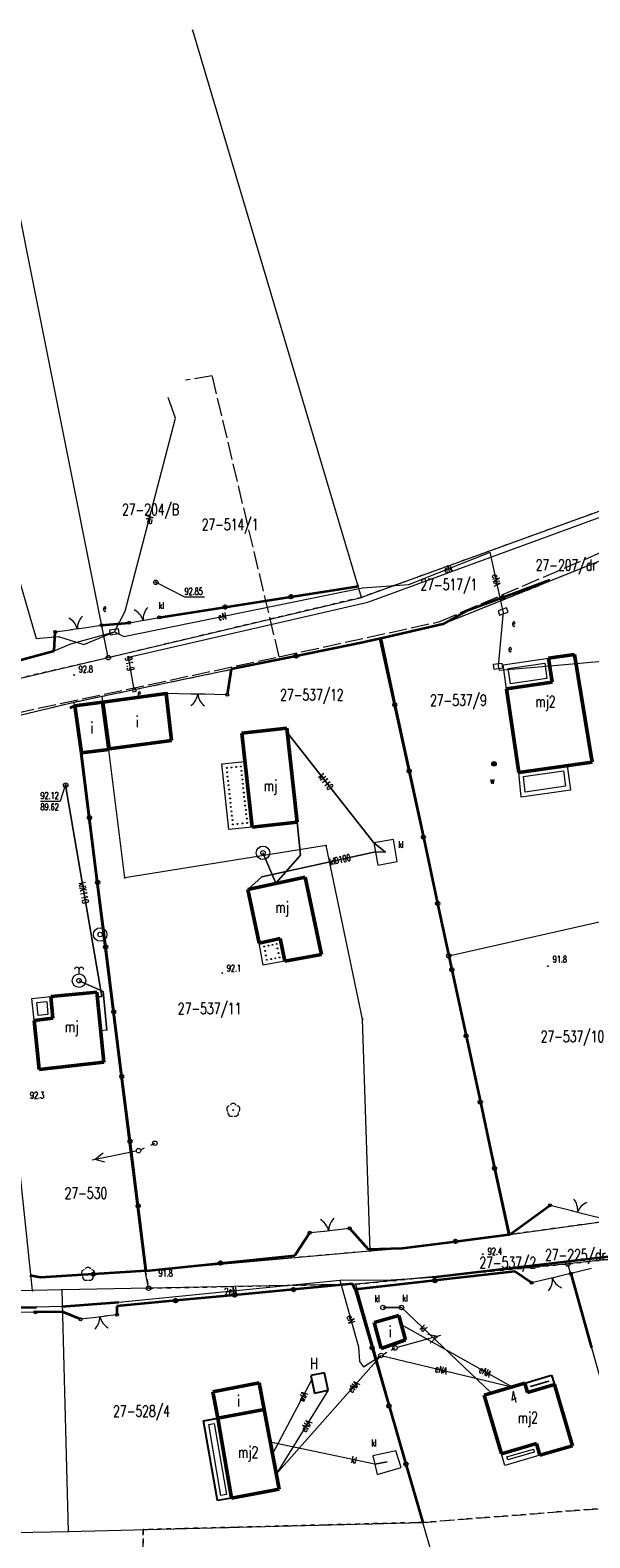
# Model space of a CAD drawing. Header units: metres. Extents: x 7542868 to 7543894, y 5828497 to 5830561.
# Tile 53 of 66: x 7543155 to 7543218, y 5830393 to 5830560. Entities that reach past the tile are written whole.
import ezdxf
from ezdxf.enums import TextEntityAlignment as Align

# ---------------------------------------------------------------- set-up
doc = ezdxf.new("R2010")
doc.units = ezdxf.units.M
for name, pattern in [('2_1', [0]), ('2_BUIB12_02', [0]), ('2_BUIB12_03', [0]), ('3_EGBB01', [0]), ('3_EGBT07', [0]), ('3_EGBW09', [0]), ('4_1', [0]), ('4_14', [1, -1]), ('4_SUOP03_03', [0]), ('4_SUOP03_13', [0]), ('4_SUPE_01', [0]), ('4_SUPK_01', [0]), ('4_SUPT_P_01', [2.5, 2, -0.5]), ('4_SUPW_01', [0]), ('4_SUSM03_02', [0]), ('4_SUUS03', [0]), ('4_SUUS18_02', [0]), ('GDE', [0]), ('GUK', [2, 1.5, -0.5]), ('GUZ', [1, 0.5, -0.5])]:
    doc.linetypes.add(name, pattern=pattern)
doc.layers.get('0').update_dxf_attribs({"color": 250, "linetype": 'CONTINUOUS', "lineweight": 100})
for name, color, linetype, lineweight in [('BUIB_L_10', 7, '2_BUIB12_02', 25), ('Dzialki', 7, 'GDE', 18), ('EADTD_T_0', 7, 'CONTINUOUS', 25), ('EGBB_E_T_0', 7, 'CONTINUOUS', 25), ('EGBB_L_0', 7, '3_EGBB01', 50), ('EGBE_L_0', 7, '3_EGBT07', 18), ('EGBE_L_2', 7, '3_EGBW09', 18), ('Kontury', 3, 'GUK', 18), ('KTOK_L_1', 7, '2_1', 18), ('KTOK_L_4', 7, 'CONTINUOUS', 35), ('Numery_dzialek', 7, 'CONTINUOUS', 13), ('Numery_uzytkow', 7, 'CONTINUOUS', 13), ('OBOP_T_1', 3, 'CONTINUOUS', 18), ('Punkty', 7, 'CONTINUOUS', 18), ('RTPW_T_0', 7, 'CONTINUOUS', 15), ('SUOE_L_1', 1, '4_SUOP03_13', 35), ('SUPE_E_T_3', 1, 'CONTINUOUS', 15), ('SUPE_L_3', 1, '4_SUPE_01', 18), ('SUPK_E_T_1', 34, 'CONTINUOUS', 15), ('SUPK_L_1', 34, '4_SUPK_01', 18), ('SUPP_L_6', 30, '4_SUPT_P_01', 18), ('SUPW_E_T_1', 5, 'CONTINUOUS', 15), ('SUPW_L_1', 5, '4_SUPW_01', 18), ('SUSM_L_4', 7, 'CONTINUOUS', 18), ('SUTE_T_0', 1, 'CONTINUOUS', 18), ('SUTK_T_0', 7, 'CONTINUOUS', 18), ('SUUE_E_T_2', 7, 'CONTINUOUS', 15), ('SUUE_L_3', 7, '4_1', 18), ('SUUE_T_3', 7, 'CONTINUOUS', 18), ('SUUK_E_T_1', 7, 'CONTINUOUS', 15), ('SUUK_E_T_3', 7, 'CONTINUOUS', 15), ('SUUK_L_1', 7, '4_1', 18), ('SUUK_T_2', 34, 'CONTINUOUS', 18), ('SUUK_T_4', 7, 'CONTINUOUS', 18), ('SUUW_E_T_0', 7, 'CONTINUOUS', 25), ('SUUW_E_T_7', 7, 'CONTINUOUS', 15), ('SUUW_L_0', 7, '4_1', 25), ('SUUW_T_1', 7, 'CONTINUOUS', 18), ('SUUW_T_10', 7, 'CONTINUOUS', 18), ('SUUW_T_2', 7, 'CONTINUOUS', 18), ('Uzytki', 7, 'GUZ', 18)]:
    doc.layers.add(name, color=color, linetype=linetype, lineweight=lineweight)
doc.styles.get("Standard").update_dxf_attribs({"font": 'Simplex.SHX', "width": 0.75})

# ---------------------------------------------------------------- blocks, each defined once
blk = doc.blocks.new('GRT')
at = {"linetype": 'CONTINUOUS'}
blk.add_circle((0, 0), 0.25, dxfattribs=at)
blk = doc.blocks.new('GRO')
at = {"linetype": 'CONTINUOUS'}
blk.add_circle((0, 0), 0.045, dxfattribs=at)
blk = doc.blocks.new('2_OBOP02_01')
at = {"linetype": 'CONTINUOUS'}
blk.add_circle((0, 0), 0.045, dxfattribs=at)
for centre, start, end in [((-0.36, 0.12), 102.1445, 221.86), ((0, 0.38), 30.1401, 149.8599), ((0.36, 0.12), 318.14, 77.8555), ((-0.22, -0.3), 174.1482, 293.8542), ((0.22, -0.3), 246.1458, 5.8518)]:
    blk.add_arc(centre, 0.375, start, end, dxfattribs=at)
blk = doc.blocks.new('2_RTPW01')
at = {"linetype": 'CONTINUOUS'}
blk.add_circle((0, 0), 0.045, dxfattribs=at)
blk = doc.blocks.new('4_SUPS01_03')
at = {"linetype": 'CONTINUOUS'}
blk.add_circle((0, 0), 0.0625, dxfattribs=at)
blk = doc.blocks.new('4_SUPS01_05')
at = {"linetype": 'CONTINUOUS'}
blk.add_circle((0, 0), 0.0625, dxfattribs=at)
blk = doc.blocks.new('4_SUUS18_01')
at = {"linetype": 'CONTINUOUS'}
for p, q in [((0.5, 0.25), (-0.5, 0.25)), ((-0.5, 0.25), (-0.5, -0.25)), ((0.5, -0.25), (0.5, 0.25)), ((-0.5, -0.25), (0.5, -0.25))]:
    blk.add_line(p, q, dxfattribs=at)
blk = doc.blocks.new('4_SUUS22_01')
at = {"linetype": 'CONTINUOUS'}
blk.add_circle((0, 0), 0.25, dxfattribs=at)
blk = doc.blocks.new('4_SUUS15_05')
at = {"linetype": 'CONTINUOUS'}
blk.add_circle((0, 0), 0.25, dxfattribs=at)
blk = doc.blocks.new('4_SUUS13')
at = {"linetype": 'CONTINUOUS'}
for radius in [0.75, 0.25]:
    blk.add_circle((0, 0), radius, dxfattribs=at)
blk = doc.blocks.new('4_SUUS30_01')
at = {"linetype": 'CONTINUOUS'}
for radius in [0.25, 0.225, 0.2, 0.175, 0.15, 0.125, 0.1, 0.075, 0.05, 0.025, 0.00715]:
    blk.add_circle((0, 0), radius, dxfattribs=at)
blk = doc.blocks.new('4_SUUS14')
at = {"linetype": 'CONTINUOUS'}
blk.add_line((0, 0.75), (0, 1.25), dxfattribs=at)
for radius in [0.75, 0.25]:
    blk.add_circle((0, 0), radius, dxfattribs=at)
for centre in [(-0.25, 1.25), (0.25, 1.25)]:
    blk.add_arc(centre, 0.25, 0, 180, dxfattribs=at)

msp = doc.modelspace()

# ---------------------------------------------------------------- linework, layer by layer
at = {"layer": 'BUIB_L_10', "linetype": '2_BUIB12_03'}
for p, q in [((7543210.42, 5830409.94), (7543213.4, 5830410.8)), ((7543210.73, 5830408.88), (7543210.42, 5830409.94)), ((7543213.7, 5830409.77), (7543210.73, 5830408.88)), ((7543213.4, 5830410.8), (7543213.7, 5830409.77)), ((7543174.75, 5830405.76), (7543176.32, 5830406.03)), ((7543176.27, 5830396.89), (7543174.75, 5830405.76)), ((7543176.32, 5830406.03), (7543177.85, 5830397.16)), ((7543177.85, 5830397.16), (7543176.27, 5830396.89))]:
    msp.add_line(p, q, dxfattribs=at)
at = {"layer": 'Dzialki'}
for p, q in [((7543164.16, 5830490.47), (7543150.53, 5830558.49)), ((7543192.27, 5830497.16), (7543173.53, 5830560.09)), ((7543221.63, 5830507.78), (7543192.27, 5830497.16)), ((7543219.83, 5830501.62), (7543201.33, 5830494.19)), ((7543164.16, 5830490.47), (7543192.27, 5830497.16)), ((7543201.33, 5830494.19), (7543194.24, 5830492.55)), ((7543194.24, 5830492.55), (7543163.46, 5830486.15)), ((7543194.24, 5830492.55), (7543201.97, 5830457.36)), ((7543136.62, 5830484.08), (7543164.16, 5830490.47)), ((7543160.36, 5830485.5), (7543149.13, 5830482.79)), ((7543163.46, 5830486.15), (7543160.36, 5830485.5)), ((7543168.27, 5830422.4), (7543160.36, 5830485.5)), ((7543165.99, 5830466.03), (7543163.46, 5830486.15)), ((7543155.75, 5830420.2), (7543149.13, 5830482.79)), ((7543188.34, 5830469.6), (7543165.99, 5830466.03)), ((7543192.41, 5830450.33), (7543188.34, 5830469.6)), ((7543201.97, 5830457.36), (7543228.51, 5830463.38)), ((7543201.97, 5830457.36), (7543208.76, 5830426.43)), ((7543193.25, 5830424.6), (7543192.41, 5830450.33)), ((7543208.76, 5830426.43), (7543237.54, 5830430.39)), ((7543196.79, 5830424.91), (7543208.76, 5830426.43)), ((7543168.27, 5830422.4), (7543193.25, 5830424.6)), ((7543193.25, 5830424.6), (7543196.79, 5830424.91)), ((7543238.69, 5830425.76), (7543215.2, 5830423.16)), ((7543215.2, 5830423.16), (7543191.64, 5830420.91)), ((7543228.36, 5830376.87), (7543215.2, 5830423.16)), ((7543168.64, 5830420.48), (7543168.27, 5830422.4)), ((7543155.75, 5830420.2), (7543139.71, 5830419.84)), ((7543159.02, 5830420.28), (7543155.75, 5830420.2)), ((7543168.64, 5830420.48), (7543159.02, 5830420.28)), ((7543159.75, 5830393.46), (7543159.02, 5830420.28)), ((7543191.64, 5830420.91), (7543168.64, 5830420.48)), ((7543199.11, 5830394.47), (7543191.64, 5830420.91)), ((7543159.75, 5830393.46), (7543199.11, 5830394.47)), ((7543204.49, 5830375.75), (7543199.11, 5830394.47)), ((7543117.54, 5830392.64), (7543159.75, 5830393.46))]:
    msp.add_line(p, q, dxfattribs=at)
at = {"layer": 'EGBB_L_0', "linetype": '3_EGBB01'}
for p, q in [((7543215.95, 5830490.83), (7543213.06, 5830490.41)), ((7543213.44, 5830487.74), (7543213.06, 5830490.41)), ((7543215.95, 5830490.83), (7543217.89, 5830478.88)), ((7543208.39, 5830487.01), (7543213.44, 5830487.74)), ((7543209.74, 5830477.71), (7543208.39, 5830487.01)), ((7543163.52, 5830485.53), (7543160.46, 5830485.12)), ((7543160.46, 5830485.12), (7543161.17, 5830479.89)), ((7543164.22, 5830480.29), (7543163.52, 5830485.53)), ((7543170.58, 5830486.48), (7543163.54, 5830485.52)), ((7543163.54, 5830485.52), (7543164.24, 5830480.33)), ((7543171.19, 5830481.28), (7543170.58, 5830486.48)), ((7543183.98, 5830482.66), (7543179, 5830482.1)), ((7543179, 5830482.1), (7543180.14, 5830471.67)), ((7543185.12, 5830472.22), (7543183.98, 5830482.66)), ((7543161.17, 5830479.89), (7543164.22, 5830480.29)), ((7543164.24, 5830480.33), (7543171.19, 5830481.28)), ((7543217.89, 5830478.88), (7543209.74, 5830477.71)), ((7543181.43, 5830471.81), (7543180.14, 5830471.67)), ((7543185.12, 5830472.22), (7543181.43, 5830471.81)), ((7543179.65, 5830464.75), (7543186.01, 5830466.1)), ((7543186.01, 5830466.1), (7543187.82, 5830457.53)), ((7543180.9, 5830458.79), (7543179.65, 5830464.75)), ((7543183.24, 5830459.28), (7543180.9, 5830458.79)), ((7543183.77, 5830456.78), (7543183.24, 5830459.28)), ((7543187.82, 5830457.53), (7543183.77, 5830456.78)), ((7543157.77, 5830452.84), (7543162.9, 5830453.32)), ((7543162.9, 5830453.32), (7543163.65, 5830445.58)), ((7543158, 5830450.43), (7543157.77, 5830452.84)), ((7543155.92, 5830450.17), (7543158, 5830450.43)), ((7543156.48, 5830444.76), (7543155.92, 5830450.17)), ((7543163.65, 5830445.58), (7543156.48, 5830444.76)), ((7543193.67, 5830416.65), (7543196.44, 5830417.42)), ((7543194.46, 5830413.77), (7543193.67, 5830416.65)), ((7543196.44, 5830417.42), (7543197.17, 5830414.75)), ((7543197.17, 5830414.75), (7543194.46, 5830413.77)), ((7543180.92, 5830409.95), (7543175.77, 5830408.98)), ((7543181.47, 5830407), (7543180.92, 5830409.95)), ((7543210.42, 5830409.94), (7543205.9, 5830408.61)), ((7543210.73, 5830408.88), (7543210.42, 5830409.94)), ((7543213.7, 5830409.77), (7543210.73, 5830408.88)), ((7543215.72, 5830402.96), (7543213.7, 5830409.77)), ((7543175.77, 5830408.98), (7543176.32, 5830406.03)), ((7543205.9, 5830408.61), (7543207.82, 5830402.08)), ((7543181.47, 5830407), (7543176.32, 5830406.03)), ((7543183.13, 5830398.15), (7543181.47, 5830407)), ((7543176.32, 5830406.03), (7543177.85, 5830397.16)), ((7543207.82, 5830402.08), (7543211.71, 5830403.23)), ((7543211.71, 5830403.23), (7543212.09, 5830401.93)), ((7543215.72, 5830402.96), (7543212.09, 5830401.93)), ((7543177.85, 5830397.16), (7543183.13, 5830398.15))]:
    msp.add_line(p, q, dxfattribs=at)
at = {"layer": 'EGBE_L_0', "linetype": '3_EGBT07'}
for p, q in [((7543208.01, 5830489.68), (7543213.06, 5830490.41)), ((7543213.06, 5830490.41), (7543213.44, 5830487.74)), ((7543208.39, 5830487.01), (7543208.01, 5830489.68)), ((7543208.58, 5830489.26), (7543212.64, 5830489.85)), ((7543208.82, 5830487.58), (7543208.58, 5830489.26)), ((7543212.64, 5830489.85), (7543212.88, 5830488.17)), ((7543213.44, 5830487.74), (7543208.39, 5830487.01)), ((7543212.88, 5830488.17), (7543208.82, 5830487.58)), ((7543209.74, 5830477.71), (7543215.12, 5830478.48)), ((7543215.12, 5830478.48), (7543215.51, 5830475.76)), ((7543210.02, 5830474.97), (7543209.74, 5830477.71)), ((7543210.29, 5830477.28), (7543214.7, 5830477.92)), ((7543210.46, 5830475.54), (7543210.29, 5830477.28)), ((7543214.7, 5830477.92), (7543214.95, 5830476.19)), ((7543215.51, 5830475.76), (7543210.02, 5830474.97)), ((7543214.95, 5830476.19), (7543210.46, 5830475.54)), ((7543155.67, 5830452.64), (7543157.77, 5830452.84)), ((7543155.92, 5830450.17), (7543155.67, 5830452.64)), ((7543156.22, 5830452.19), (7543157.32, 5830452.29)), ((7543156.37, 5830450.73), (7543156.22, 5830452.19)), ((7543157.32, 5830452.29), (7543157.46, 5830450.86)), ((7543157.77, 5830452.84), (7543158, 5830450.43)), ((7543158, 5830450.43), (7543155.92, 5830450.17)), ((7543157.46, 5830450.86), (7543156.37, 5830450.73)), ((7543210.42, 5830409.94), (7543213.4, 5830410.8)), ((7543210.73, 5830408.88), (7543210.42, 5830409.94)), ((7543213.7, 5830409.77), (7543210.73, 5830408.88)), ((7543211.04, 5830409.6), (7543213.06, 5830410.18)), ((7543211.07, 5830409.51), (7543211.04, 5830409.6)), ((7543213.08, 5830410.1), (7543211.07, 5830409.51)), ((7543213.06, 5830410.18), (7543213.08, 5830410.1)), ((7543213.4, 5830410.8), (7543213.7, 5830409.77)), ((7543174.74, 5830405.76), (7543176.32, 5830406.03)), ((7543176.27, 5830396.89), (7543174.74, 5830405.76)), ((7543175.32, 5830405.35), (7543175.91, 5830405.46)), ((7543176.67, 5830397.47), (7543175.32, 5830405.35)), ((7543175.91, 5830405.46), (7543177.27, 5830397.57)), ((7543176.32, 5830406.03), (7543177.85, 5830397.16)), ((7543207.82, 5830402.08), (7543211.71, 5830403.23)), ((7543211.71, 5830403.23), (7543212.09, 5830401.93)), ((7543208.2, 5830400.79), (7543207.82, 5830402.08)), ((7543212.09, 5830401.93), (7543208.2, 5830400.79)), ((7543208.44, 5830401.75), (7543211.37, 5830402.61)), ((7543208.54, 5830401.41), (7543208.44, 5830401.75)), ((7543211.47, 5830402.27), (7543208.54, 5830401.41)), ((7543211.37, 5830402.61), (7543211.47, 5830402.27)), ((7543177.85, 5830397.16), (7543176.27, 5830396.89)), ((7543177.27, 5830397.57), (7543176.67, 5830397.47))]:
    msp.add_line(p, q, dxfattribs=at)
at = {"layer": 'EGBE_L_2', "linetype": '3_EGBW09'}
for p, q in [((7543176.76, 5830478.68), (7543179.33, 5830478.94)), ((7543177.55, 5830471.41), (7543176.76, 5830478.68)), ((7543179.33, 5830478.94), (7543179.35, 5830478.94)), ((7543179.35, 5830478.94), (7543180.14, 5830471.67)), ((7543180.14, 5830471.67), (7543177.55, 5830471.41)), ((7543180.9, 5830458.79), (7543183.24, 5830459.28)), ((7543181.37, 5830456.34), (7543180.9, 5830458.79)), ((7543183.24, 5830459.28), (7543183.77, 5830456.78)), ((7543183.77, 5830456.78), (7543181.37, 5830456.34))]:
    msp.add_line(p, q, dxfattribs=at)
at = {"layer": 'EGBE_L_2', "linetype": '3_EGBT07'}
for centre in [(7543177.31, 5830478.23), (7543177.31, 5830478.23), (7543177.83, 5830478.28), (7543178.36, 5830478.34), (7543178.88, 5830478.39), (7543178.88, 5830478.39), (7543177.36, 5830477.75), (7543177.41, 5830477.27), (7543177.47, 5830476.78), (7543178.94, 5830477.91), (7543178.99, 5830477.42), (7543179.05, 5830476.94), (7543179.1, 5830476.46), (7543177.52, 5830476.3), (7543177.57, 5830475.82), (7543177.62, 5830475.34), (7543177.68, 5830474.85), (7543179.15, 5830475.98), (7543179.21, 5830475.49), (7543179.26, 5830475.01), (7543177.73, 5830474.37), (7543177.78, 5830473.89), (7543177.83, 5830473.41), (7543179.31, 5830474.53), (7543179.37, 5830474.05), (7543179.42, 5830473.57), (7543179.48, 5830473.08), (7543177.89, 5830472.92), (7543177.94, 5830472.44), (7543177.99, 5830471.96), (7543177.99, 5830471.96), (7543178.52, 5830472.01), (7543179.05, 5830472.07), (7543179.53, 5830472.6), (7543179.58, 5830472.12), (7543179.58, 5830472.12), (7543181.48, 5830458.4), (7543181.48, 5830458.4), (7543181.94, 5830458.5), (7543182.4, 5830458.59), (7543182.86, 5830458.69), (7543182.86, 5830458.69), (7543182.96, 5830458.19), (7543181.58, 5830457.91), (7543181.67, 5830457.41), (7543181.77, 5830456.92), (7543181.77, 5830456.92), (7543182.24, 5830457.01), (7543182.71, 5830457.09), (7543183.07, 5830457.68), (7543183.18, 5830457.18), (7543183.18, 5830457.18)]:
    msp.add_circle(centre, 0.05, dxfattribs=at)
at = {"layer": 'Kontury'}
for p, q in [((7543199.11, 5830394.47), (7543246.35, 5830398.14)), ((7543168.02, 5830393.67), (7543199.11, 5830394.47)), ((7543168.15, 5830375.04), (7543168.02, 5830393.67))]:
    msp.add_line(p, q, dxfattribs=at)
at = {"layer": 'KTOK_L_1'}
for p, q in [((7543168.76, 5830494.75), (7543169.81, 5830494.94)), ((7543158.27, 5830493.33), (7543160.22, 5830493.61)), ((7543159.97, 5830493.58), (7543161.46, 5830493.79)), ((7543161.46, 5830493.79), (7543163.41, 5830494.07)), ((7543166.47, 5830494.35), (7543167.52, 5830494.54)), ((7543167.28, 5830494.49), (7543168.76, 5830494.75)), ((7543173.35, 5830486.43), (7543170.58, 5830486.48)), ((7543174.85, 5830486.41), (7543173.35, 5830486.43)), ((7543177.37, 5830486.36), (7543174.6, 5830486.41)), ((7543213.23, 5830429.68), (7543215.79, 5830429.04)), ((7543215.55, 5830429.1), (7543217, 5830428.74)), ((7543217, 5830428.74), (7543219.56, 5830428.1)), ((7543186.53, 5830426.64), (7543188.12, 5830426.81)), ((7543187.88, 5830426.78), (7543189.37, 5830426.95)), ((7543189.37, 5830426.95), (7543190.96, 5830427.12)), ((7543212.75, 5830421.44), (7543211.17, 5830421.07)), ((7543214.21, 5830421.78), (7543212.75, 5830421.44)), ((7543215.54, 5830422.09), (7543213.96, 5830421.72)), ((7543217.84, 5830422.65), (7543215.54, 5830422.09)), ((7543156.07, 5830417.8), (7543153.97, 5830417.77)), ((7543162.48, 5830417.19), (7543161.08, 5830417.02)), ((7543163.97, 5830417.38), (7543162.48, 5830417.19)), ((7543165.12, 5830417.52), (7543163.72, 5830417.35))]:
    msp.add_line(p, q, dxfattribs=at)
for centre in [(7543169.81, 5830494.94), (7543158.27, 5830493.33), (7543163.41, 5830494.07), (7543166.47, 5830494.35), (7543170.58, 5830486.48), (7543177.37, 5830486.36), (7543213.23, 5830429.68), (7543186.53, 5830426.64), (7543190.96, 5830427.12), (7543211.17, 5830421.07), (7543215.54, 5830422.09), (7543215.54, 5830422.09), (7543156.07, 5830417.8), (7543161.08, 5830417.02), (7543165.12, 5830417.52)]:
    msp.add_circle(centre, 0.17, dxfattribs=at)
for centre, start, end in [((7543162.72, 5830493.69), 136.0836, 180.1579), ((7543166.11, 5830494.01), 17.9999, 62.0743), ((7543170.02, 5830494.7), 138.0366, 182.111), ((7543158.79, 5830493.13), 16.0468, 60.1212), ((7543172.13, 5830486.73), 307.0304, 351.1048), ((7543176.09, 5830486.66), 186.9937, 231.0681), ((7543214.29, 5830429.14), 353.8596, 37.934), ((7543218.13, 5830428.17), 113.8963, 157.9707), ((7543186.68, 5830426.38), 14.1438, 58.2182), ((7543190.62, 5830426.8), 134.1805, 178.2549), ((7543211.49, 5830421.43), 321.1449, 5.2192), ((7543215.34, 5830422.33), 201.1081, 245.1825), ((7543161.23, 5830417.32), 315.0161, 359.0904), ((7543165.16, 5830417.8), 194.9793, 239.0537)]:
    msp.add_arc(centre, 2, start, end, dxfattribs=at)
at = {"layer": 'KTOK_L_4'}
for p, q in [((7543184.45, 5830497.23), (7543191.77, 5830498.38)), ((7543191.77, 5830498.38), (7543191.96, 5830498.61)), ((7543212.08, 5830498.65), (7543208, 5830497.14)), ((7543213.21, 5830499.07), (7543212.08, 5830498.65)), ((7543177.13, 5830496.09), (7543184.45, 5830497.23)), ((7543208, 5830497.14), (7543203.91, 5830495.64)), ((7543169.81, 5830494.94), (7543177.13, 5830496.09)), ((7543203.91, 5830495.64), (7543201.33, 5830494.19)), ((7543158.14, 5830491.24), (7543158.27, 5830493.33)), ((7543163.41, 5830494.07), (7543166.47, 5830494.35)), ((7543201.33, 5830494.19), (7543194.41, 5830492.59)), ((7543192.25, 5830492.11), (7543185.02, 5830490.65)), ((7543194.41, 5830492.59), (7543192.25, 5830492.11)), ((7543194.41, 5830492.59), (7543195.99, 5830485.24)), ((7543150.62, 5830489.19), (7543158.14, 5830491.24)), ((7543185.02, 5830490.65), (7543177.79, 5830489.19)), ((7543177.79, 5830489.19), (7543177.37, 5830486.36)), ((7543160.19, 5830485), (7543159.87, 5830484.87)), ((7543160.46, 5830485.12), (7543160.19, 5830485)), ((7543195.99, 5830485.24), (7543197.58, 5830477.89)), ((7543162.07, 5830472.7), (7543161.17, 5830479.89)), ((7543197.58, 5830477.89), (7543199.16, 5830470.54)), ((7543162.97, 5830465.52), (7543162.07, 5830472.7)), ((7543199.16, 5830470.54), (7543200.74, 5830463.18)), ((7543163.87, 5830458.34), (7543162.97, 5830465.52)), ((7543200.74, 5830463.18), (7543202.32, 5830455.83)), ((7543164.77, 5830451.15), (7543163.87, 5830458.34)), ((7543202.32, 5830455.83), (7543203.9, 5830448.48)), ((7543165.67, 5830443.97), (7543164.77, 5830451.15)), ((7543203.9, 5830448.48), (7543205.48, 5830441.13)), ((7543166.58, 5830436.78), (7543165.67, 5830443.97)), ((7543205.48, 5830441.13), (7543207.06, 5830433.77)), ((7543167.48, 5830429.6), (7543166.58, 5830436.78)), ((7543207.06, 5830433.77), (7543208.65, 5830426.42)), ((7543208.76, 5830426.43), (7543213.23, 5830429.68)), ((7543168.38, 5830422.41), (7543167.48, 5830429.6)), ((7543184.87, 5830424.1), (7543186.53, 5830426.64)), ((7543190.96, 5830427.12), (7543193.03, 5830424.79)), ((7543202.72, 5830425.67), (7543208.65, 5830426.42)), ((7543208.65, 5830426.42), (7543208.76, 5830426.43)), ((7543193.03, 5830424.79), (7543196.79, 5830424.91)), ((7543196.79, 5830424.91), (7543202.72, 5830425.67)), ((7543168.38, 5830422.41), (7543176.62, 5830423.26)), ((7543176.62, 5830423.26), (7543184.87, 5830424.1)), ((7543156.64, 5830421.65), (7543155.46, 5830421.87)), ((7543162.51, 5830422.03), (7543156.64, 5830421.65)), ((7543168.38, 5830422.41), (7543162.51, 5830422.03)), ((7543200.44, 5830421.31), (7543191.58, 5830420.31)), ((7543209.31, 5830422.32), (7543200.44, 5830421.31)), ((7543211.17, 5830421.07), (7543209.31, 5830422.32)), ((7543215.54, 5830422.09), (7543217.82, 5830413.86)), ((7543178.19, 5830419.71), (7543171.65, 5830419.09)), ((7543184.73, 5830420.32), (7543178.19, 5830419.71)), ((7543191.27, 5830420.94), (7543184.73, 5830420.32)), ((7543191.58, 5830420.31), (7543191.27, 5830420.94)), ((7543191.58, 5830420.31), (7543193.46, 5830413.85)), ((7543171.65, 5830419.09), (7543165.11, 5830418.48)), ((7543165.11, 5830418.48), (7543165.12, 5830417.52)), ((7543159.07, 5830417.84), (7543156.07, 5830417.8)), ((7543161.08, 5830417.02), (7543159.07, 5830417.84)), ((7543193.46, 5830413.85), (7543195.34, 5830407.39)), ((7543195.34, 5830407.39), (7543197.22, 5830400.93)), ((7543197.22, 5830400.93), (7543199.11, 5830394.47))]:
    msp.add_line(p, q, dxfattribs=at)
for centre in [(7543184.45, 5830497.23), (7543208, 5830497.14), (7543177.13, 5830496.09), (7543185.02, 5830490.65), (7543195.99, 5830485.24), (7543197.58, 5830477.89), (7543162.07, 5830472.7), (7543199.16, 5830470.54), (7543162.97, 5830465.52), (7543200.74, 5830463.18), (7543163.87, 5830458.34), (7543202.32, 5830455.83), (7543164.77, 5830451.15), (7543203.9, 5830448.48), (7543165.67, 5830443.97), (7543205.48, 5830441.13), (7543166.58, 5830436.78), (7543207.06, 5830433.77), (7543167.48, 5830429.6), (7543202.72, 5830425.67), (7543176.62, 5830423.26), (7543162.51, 5830422.03), (7543200.44, 5830421.31), (7543178.19, 5830419.71), (7543184.73, 5830420.32), (7543171.65, 5830419.09), (7543193.46, 5830413.85), (7543195.34, 5830407.39), (7543197.22, 5830400.93)]:
    msp.add_circle(centre, 0.17, dxfattribs=at)
at = {"layer": 'SUOE_L_1', "linetype": '4_SUOP03_03'}
for p, q in [((7543200.21, 5830421.7), (7543221.91, 5830424.26)), ((7543150.27, 5830418.31), (7543156.18, 5830418.38)), ((7543159.01, 5830418.44), (7543165.34, 5830418.91))]:
    msp.add_line(p, q, dxfattribs=at)
at = {"layer": 'SUOE_L_1', "linetype": '4_1'}
for p, q in [((7543200.21, 5830421.7), (7543221.91, 5830424.26)), ((7543150.27, 5830418.31), (7543156.18, 5830418.38)), ((7543159.01, 5830418.44), (7543165.34, 5830418.91))]:
    msp.add_line(p, q, dxfattribs=at)
at = {"layer": 'SUPE_L_3', "linetype": '4_SUPE_01'}
for p, q in [((7543171.63, 5830517.07), (7543170.79, 5830519.37)), ((7543166.05, 5830495.64), (7543171.63, 5830517.07)), ((7543150.78, 5830511.01), (7543156.14, 5830492.6)), ((7543192.99, 5830496.63), (7543221.98, 5830507.24)), ((7543197.54, 5830498.61), (7543206.58, 5830502.17)), ((7543208, 5830495.6), (7543206.58, 5830502.17)), ((7543192.38, 5830498.21), (7543197.54, 5830498.61)), ((7543165.88, 5830492.82), (7543192.38, 5830498.21)), ((7543166.39, 5830490.54), (7543192.99, 5830496.63)), ((7543164.84, 5830493.34), (7543166.05, 5830495.64)), ((7543208, 5830495.6), (7543207.45, 5830489.51)), ((7543159.98, 5830491.99), (7543164.84, 5830493.34)), ((7543161.44, 5830491.93), (7543164.84, 5830493.34)), ((7543164.84, 5830493.34), (7543165.88, 5830492.82)), ((7543156.14, 5830492.6), (7543158.64, 5830492.82)), ((7543158.14, 5830491.24), (7543159.98, 5830491.99)), ((7543158.64, 5830492.82), (7543161.44, 5830491.93)), ((7543119.37, 5830480.1), (7543158.14, 5830491.24)), ((7543167.02, 5830486.95), (7543166.39, 5830490.54)), ((7543216.11, 5830489.83), (7543220.23, 5830490.2)), ((7543207.45, 5830489.51), (7543207.57, 5830489.07)), ((7543207.57, 5830489.07), (7543213.18, 5830489.57)), ((7543167.26, 5830435.68), (7543162.36, 5830434.7)), ((7543163.58, 5830435.45), (7543162.7, 5830434.77)), ((7543163.78, 5830434.47), (7543162.7, 5830434.77)), ((7543200.21, 5830421.7), (7543221.91, 5830424.26)), ((7543165.34, 5830418.91), (7543189.88, 5830421.36)), ((7543189.88, 5830421.36), (7543195.56, 5830421.39)), ((7543189.88, 5830421.36), (7543191.96, 5830413.97)), ((7543195.56, 5830421.39), (7543200.21, 5830421.7)), ((7543156.18, 5830418.38), (7543150.27, 5830418.31)), ((7543159.01, 5830418.44), (7543156.18, 5830418.38)), ((7543165.34, 5830418.91), (7543159.01, 5830418.44)), ((7543208.98, 5830409.52), (7543196.72, 5830416.39)), ((7543201.06, 5830415.21), (7543196.24, 5830413.9)), ((7543200.73, 5830415.12), (7543199.63, 5830415.34)), ((7543200.73, 5830415.12), (7543199.89, 5830414.37)), ((7543182.82, 5830399.82), (7543194.45, 5830413)), ((7543191.96, 5830413.97), (7543192.06, 5830412.34)), ((7543192.52, 5830411.74), (7543194.45, 5830413)), ((7543194.45, 5830413), (7543208.98, 5830409.52)), ((7543192.06, 5830412.34), (7543192.52, 5830411.74)), ((7543188.57, 5830409.13), (7543182.82, 5830399.82))]:
    msp.add_line(p, q, dxfattribs=at)
at = {"layer": 'SUPE_L_3', "linetype": '4_14'}
msp.add_line((7543213.18, 5830489.57), (7543216.11, 5830489.83), dxfattribs=at)
at = {"layer": 'SUPK_L_1', "linetype": '4_SUPK_01'}
for p, q in [((7543184.04, 5830482.16), (7543193.65, 5830469.92)), ((7543159.42, 5830476.32), (7543163.45, 5830452.87)), ((7543181.22, 5830466.14), (7543193.83, 5830468.92)), ((7543179.65, 5830464.75), (7543181.22, 5830466.14)), ((7543163.45, 5830452.87), (7543162.95, 5830452.82)), ((7543194.67, 5830418.33), (7543196.73, 5830418.32)), ((7543196.73, 5830418.32), (7543206.68, 5830408.84)), ((7543193.75, 5830400.92), (7543182.15, 5830403.36))]:
    msp.add_line(p, q, dxfattribs=at)
at = {"layer": 'SUPK_L_1', "linetype": '4_1'}
for p, q in [((7543193.65, 5830469.92), (7543184.04, 5830482.16)), ((7543163.45, 5830452.87), (7543159.42, 5830476.32)), ((7543194.96, 5830468.87), (7543193.65, 5830469.92)), ((7543193.83, 5830468.92), (7543181.22, 5830466.14)), ((7543194.96, 5830468.87), (7543193.83, 5830468.92)), ((7543181.22, 5830466.14), (7543179.65, 5830464.75)), ((7543162.95, 5830452.82), (7543163.45, 5830452.87)), ((7543196.73, 5830418.32), (7543194.67, 5830418.33)), ((7543206.68, 5830408.84), (7543196.73, 5830418.32)), ((7543193.75, 5830400.92), (7543182.15, 5830403.36)), ((7543195.13, 5830401.2), (7543193.75, 5830400.92))]:
    msp.add_line(p, q, dxfattribs=at)
at = {"layer": 'SUPK_L_1', "linetype": '4_14'}
for p, q in [((7543193.65, 5830469.92), (7543194.96, 5830468.87)), ((7543193.83, 5830468.92), (7543194.96, 5830468.87)), ((7543193.75, 5830400.92), (7543195.13, 5830401.2))]:
    msp.add_line(p, q, dxfattribs=at)
at = {"layer": 'SUPP_L_6', "linetype": '4_SUPT_P_01'}
for p, q in [((7543175.71, 5830521.74), (7543172.73, 5830521.28)), ((7543183.14, 5830490.57), (7543175.71, 5830521.74)), ((7543200.99, 5830494.48), (7543234.35, 5830508.79)), ((7543183.14, 5830490.57), (7543200.99, 5830494.48)), ((7543141.69, 5830481.71), (7543183.14, 5830490.57))]:
    msp.add_line(p, q, dxfattribs=at)
at = {"layer": 'SUPW_L_1', "linetype": '4_SUPW_01'}
for p, q in [((7543185.49, 5830468.55), (7543185.12, 5830472.22)), ((7543181.34, 5830468.8), (7543182.78, 5830465.42)), ((7543182.78, 5830465.42), (7543185.49, 5830468.55)), ((7543163.6, 5830453.39), (7543160.91, 5830454.61)), ((7543164.01, 5830449.11), (7543163.6, 5830453.39)), ((7543164.01, 5830449.11), (7543163.31, 5830449.04)), ((7543186.75, 5830410.34), (7543182.39, 5830402.08))]:
    msp.add_line(p, q, dxfattribs=at)
at = {"layer": 'SUPW_L_1', "linetype": '4_1'}
for p, q in [((7543185.12, 5830472.22), (7543185.49, 5830468.55)), ((7543182.78, 5830465.42), (7543181.34, 5830468.8)), ((7543185.49, 5830468.55), (7543182.78, 5830465.42)), ((7543160.91, 5830454.61), (7543163.6, 5830453.39)), ((7543163.6, 5830453.39), (7543164.01, 5830449.11)), ((7543164.01, 5830449.11), (7543163.31, 5830449.04)), ((7543186.75, 5830410.34), (7543182.39, 5830402.08))]:
    msp.add_line(p, q, dxfattribs=at)
at = {"layer": 'SUSM_L_4', "linetype": '4_SUSM03_02'}
for p, q in [((7543168.87, 5830436.35), (7543169.32, 5830436.56)), ((7543167.73, 5830435.83), (7543168.19, 5830436.04)), ((7543194.67, 5830413.12), (7543195.11, 5830413.36)), ((7543195.56, 5830413.59), (7543196, 5830413.83))]:
    msp.add_line(p, q, dxfattribs=at)
for centre in [(7543169.32, 5830436.56), (7543167.51, 5830435.73), (7543194.45, 5830413), (7543196, 5830413.83)]:
    msp.add_circle(centre, 0.25, dxfattribs=at)
at = {"layer": 'SUTK_T_0', "linetype": 'CONTINUOUS'}
for p, q in [((7543169.43, 5830498.84), (7543172.63, 5830497.21)), ((7543172.63, 5830497.21), (7543174.86, 5830497.21)), ((7543159.32, 5830476.18), (7543158.83, 5830474.53)), ((7543156.63, 5830474.53), (7543158.83, 5830474.53))]:
    msp.add_line(p, q, dxfattribs=at)
at = {"layer": 'SUUE_L_3', "linetype": '4_SUUS18_02'}
for p, q in [((7543167.22, 5830487), (7543166.83, 5830486.91)), ((7543166.83, 5830486.91), (7543166.89, 5830486.66)), ((7543166.89, 5830486.66), (7543167.27, 5830486.76)), ((7543167.27, 5830486.76), (7543167.22, 5830487))]:
    msp.add_line(p, q, dxfattribs=at)
at = {"layer": 'SUUK_L_1', "linetype": '4_1'}
for p, q in [((7543195.82, 5830470.29), (7543193.65, 5830469.92)), ((7543193.65, 5830469.92), (7543194.1, 5830467.44)), ((7543196.26, 5830467.83), (7543195.82, 5830470.29)), ((7543194.1, 5830467.44), (7543196.26, 5830467.83)), ((7543196.11, 5830402.42), (7543193.55, 5830401.84)), ((7543193.55, 5830401.84), (7543193.75, 5830400.92)), ((7543196.68, 5830400.57), (7543196.11, 5830402.42)), ((7543193.75, 5830400.92), (7543194.01, 5830399.79)), ((7543194.01, 5830399.79), (7543196.68, 5830400.57))]:
    msp.add_line(p, q, dxfattribs=at)
at = {"layer": 'SUUW_L_0', "linetype": '4_SUUS03'}
for p, q in [((7543188.17, 5830411.09), (7543186.66, 5830410.78)), ((7543186.66, 5830410.78), (7543187.07, 5830408.82)), ((7543188.57, 5830409.13), (7543188.17, 5830411.09)), ((7543187.07, 5830408.82), (7543188.57, 5830409.13))]:
    msp.add_line(p, q, dxfattribs=at)
at = {"layer": 'Uzytki'}
for p, q in [((7543221.63, 5830507.78), (7543192.27, 5830497.16)), ((7543221.24, 5830502.19), (7543201.33, 5830494.19)), ((7543192.27, 5830497.16), (7543164.16, 5830490.47)), ((7543201.33, 5830494.19), (7543194.24, 5830492.55)), ((7543194.24, 5830492.55), (7543160.36, 5830485.5)), ((7543164.16, 5830490.47), (7543136.62, 5830484.08)), ((7543160.36, 5830485.5), (7543149.13, 5830482.79)), ((7543237.54, 5830430.39), (7543208.76, 5830426.43)), ((7543208.76, 5830426.43), (7543196.79, 5830424.91)), ((7543196.79, 5830424.91), (7543168.27, 5830422.4)), ((7543215.2, 5830423.16), (7543238.69, 5830425.76)), ((7543191.64, 5830420.91), (7543215.2, 5830423.16)), ((7543168.27, 5830422.4), (7543168.64, 5830420.48)), ((7543168.64, 5830420.48), (7543191.64, 5830420.91)), ((7543246.35, 5830398.14), (7543199.11, 5830394.47)), ((7543199.11, 5830394.47), (7543168.02, 5830393.67)), ((7543168.02, 5830393.67), (7543168.15, 5830375.04))]:
    msp.add_line(p, q, dxfattribs=at)

# ---------------------------------------------------------------- block references
at = {"layer": 'OBOP_T_1'}
for p in [(7543178.04, 5830440.23), (7543161.9, 5830422.02)]:
    msp.add_blockref('2_OBOP02_01', p, dxfattribs=at)
at = {"layer": 'Punkty'}
for name, p in [('GRO', (7543173.53, 5830560.09)), ('GRO', (7543192.27, 5830497.16)), ('GRO', (7543201.33, 5830494.19)), ('GRO', (7543194.24, 5830492.55)), ('GRT', (7543164.16, 5830490.47)), ('GRO', (7543160.36, 5830485.5)), ('GRO', (7543163.46, 5830486.15)), ('GRO', (7543188.34, 5830469.6)), ('GRO', (7543165.99, 5830466.03)), ('GRT', (7543201.97, 5830457.36)), ('GRO', (7543192.41, 5830450.33)), ('GRO', (7543208.76, 5830426.43)), ('GRO', (7543193.25, 5830424.6)), ('GRO', (7543196.79, 5830424.91)), ('GRT', (7543215.2, 5830423.16)), ('GRO', (7543168.27, 5830422.4)), ('GRO', (7543155.75, 5830420.2)), ('GRO', (7543159.02, 5830420.28)), ('GRT', (7543168.64, 5830420.48)), ('GRO', (7543191.64, 5830420.91)), ('GRO', (7543199.11, 5830394.47)), ('GRO', (7543159.75, 5830393.46))]:
    msp.add_blockref(name, p, dxfattribs=at)
at = {"layer": 'RTPW_T_0', "rotation": 269.9999974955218}
for p in [(7543160.38, 5830488.55), (7543176.82, 5830455.46), (7543212.98, 5830456.22), (7543205.76, 5830424.24), (7543168.38, 5830422.41)]:
    msp.add_blockref('2_RTPW01', p, dxfattribs=at)
at = {"layer": 'SUTE_T_0'}
msp.add_blockref('4_SUPS01_03', (7543166.39, 5830490.54), dxfattribs=at)
at = {"layer": 'SUTK_T_0'}
for p in [(7543169.43, 5830498.84), (7543159.42, 5830476.32)]:
    msp.add_blockref('4_SUPS01_05', p, dxfattribs=at)
at = {"layer": 'SUUE_T_3'}
for p, rotation in [((7543208, 5830495.6), 19.34065416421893), ((7543164.84, 5830493.34), 188.3789841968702), ((7543207.45, 5830489.51), 7.4565621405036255)]:
    msp.add_blockref('4_SUUS18_01', p, dxfattribs=dict(at, rotation=rotation))
at = {"layer": 'SUUK_T_2'}
for p in [(7543159.42, 5830476.32), (7543194.67, 5830418.33), (7543196.73, 5830418.32)]:
    msp.add_blockref('4_SUUS15_05', p, dxfattribs=at)
at = {"layer": 'SUUK_T_4'}
for p in [(7543169.43, 5830498.84), (7543194.67, 5830418.33), (7543196.73, 5830418.32)]:
    msp.add_blockref('4_SUUS22_01', p, dxfattribs=at)
at = {"layer": 'SUUW_T_1'}
for p in [(7543181.34, 5830468.8), (7543163.26, 5830459.73)]:
    msp.add_blockref('4_SUUS13', p, dxfattribs=at)
at = {"layer": 'SUUW_T_10'}
msp.add_blockref('4_SUUS30_01', (7543207, 5830478.69), dxfattribs=at)
at = {"layer": 'SUUW_T_2'}
msp.add_blockref('4_SUUS14', (7543160.91, 5830454.61), dxfattribs=at)

# ---------------------------------------------------------------- texts
at = {"layer": 'EADTD_T_0', "oblique": 15, "width": 0.7}
msp.add_text('4', height=1.25, rotation=27.4491, dxfattribs=at).set_placement((7543208.41, 5830408.67), align=Align.TOP_LEFT)
at = {"layer": 'EGBB_E_T_0', "width": 0.7}
for s, p in [('mj2', (7543212.72, 5830485.43)), ('i', (7543162.34, 5830482.71)), ('i', (7543167.38, 5830483.4)), ('mj', (7543182.18, 5830476.09)), ('mj', (7543183.46, 5830462.59)), ('mj', (7543160.09, 5830449.33)), ('i', (7543195.47, 5830415.69)), ('i', (7543178.62, 5830407.99)), ('mj2', (7543210.76, 5830405.93)), ('mj2', (7543179.7, 5830402.09))]:
    msp.add_text(s, height=1.25, dxfattribs=at).set_placement(p, align=Align.MIDDLE)
at = {"layer": 'Numery_dzialek', "width": 0.7}
for s, p in [('27-514/1', (7543174.53, 5830505.88)), ('27-517/1', (7543198.83, 5830499.21)), ('27-537/12', (7543183.25, 5830486.97)), ('27-537/9', (7543199.89, 5830486.37)), ('27-537/11', (7543171.89, 5830452.15)), ('27-537/10', (7543212.18, 5830449.05)), ('27-530', (7543159.31, 5830431.65)), ('27-537/2', (7543205.37, 5830423.94)), ('27-528/4', (7543164.7, 5830407.45))]:
    msp.add_text(s, height=1.25, dxfattribs=at).set_placement(p, align=Align.TOP_LEFT)
at = {"layer": 'Numery_uzytkow', "width": 0.7}
for s, p in [('27-204/B', (7543165.68, 5830507.54)), ('27-207/dr', (7543211.63, 5830501.38)), ('27-225/dr', (7543212.66, 5830424.79))]:
    msp.add_text(s, height=1.25, dxfattribs=at).set_placement(p, align=Align.TOP_LEFT)
at = {"layer": 'RTPW_T_0', "width": 0.7}
for s, p in [('92.8', (7543160.87, 5830489.57)), ('92.1', (7543177.32, 5830456.38)), ('91.8', (7543213.52, 5830457.37)), ('92.3', (7543155.46, 5830442.27)), ('92.4', (7543206.3, 5830424.94)), ('91.8', (7543169.74, 5830422.51))]:
    msp.add_text(s, height=0.75, dxfattribs=at).set_placement(p, align=Align.TOP_LEFT)
at = {"layer": 'SUPE_E_T_3', "width": 0.7}
for s, rotation, p in [('eN', 75.401, (7543168.7, 5830505.79)), ('eN', 19.37, (7543201.89, 5830500.32)), ('eNA', 279.6677, (7543207.25, 5830499.07)), ('eN', 9.8, (7543176.81, 5830495.04)), ('2eN', 4.41, (7543177.74, 5830420.15)), ('eN', 285.704, (7543191.1, 5830417)), ('eNA', 346.5187, (7543201.11, 5830411.41)), ('eNA', 330.7382, (7543206.01, 5830411.18)), ('eNA', 48.5678, (7543191.39, 5830409.54)), ('eNA', 58.2578, (7543186.14, 5830405.19))]:
    msp.add_text(s, height=0.75, rotation=rotation, dxfattribs=at).set_placement(p, align=Align.MIDDLE)
at = {"layer": 'SUPK_E_T_1', "width": 0.7}
for s, rotation, p in [('kl110', 308.0314, (7543188.32, 5830476.68)), ('klD100', 12.412, (7543189.9, 5830468.05)), ('klX110', 280.3533, (7543161.44, 5830464.35)), ('kl', 316.3905, (7543199.16, 5830416.01)), ('kl', 348.1116, (7543191.44, 5830401.4))]:
    msp.add_text(s, height=0.75, rotation=rotation, dxfattribs=at).set_placement(p, align=Align.MIDDLE)
at = {"layer": 'SUPW_E_T_1', "width": 0.7}
msp.add_text('wlA', height=0.75, rotation=62.1483, dxfattribs=at).set_placement((7543185.75, 5830408.44), align=Align.MIDDLE)
at = {"layer": 'SUTE_T_0', "width": 0.7}
msp.add_text('91.9', height=0.75, rotation=280.7043, dxfattribs=at).set_placement((7543166.39, 5830490.54), align=Align.MIDDLE_LEFT)
at = {"layer": 'SUTK_T_0', "width": 0.7}
msp.add_text('92.85', height=0.75, dxfattribs=at).set_placement((7543172.63, 5830497.46))
for s, p in [('92.12', (7543156.63, 5830475.53)), ('89.62', (7543156.63, 5830474.28))]:
    msp.add_text(s, height=0.75, dxfattribs=at).set_placement(p, align=Align.TOP_LEFT)
at = {"layer": 'SUUE_E_T_2', "width": 0.7}
for p in [(7543163.56, 5830496.35), (7543208.98, 5830494.69), (7543208.59, 5830491.85)]:
    msp.add_text('e', height=0.75, dxfattribs=at).set_placement(p, align=Align.TOP_LEFT)
msp.add_text('e', height=0.75, dxfattribs=at).set_placement((7543167.4, 5830486.17))
at = {"layer": 'SUUK_E_T_1', "width": 0.7}
for p in [(7543196.38, 5830469.34), (7543193.37, 5830402.91)]:
    msp.add_text('kl', height=0.75, dxfattribs=at).set_placement(p)
at = {"layer": 'SUUK_E_T_3', "width": 0.7}
for p in [(7543169.77, 5830495.88), (7543193.73, 5830418.93), (7543196.83, 5830418.98)]:
    msp.add_text('kl', height=0.75, dxfattribs=at).set_placement(p)
at = {"layer": 'SUUW_E_T_0', "width": 0.7}
msp.add_text('H', height=1.25, dxfattribs=at).set_placement((7543186.59, 5830411.48))
at = {"layer": 'SUUW_E_T_7', "width": 0.7}
msp.add_text('w', height=0.75, dxfattribs=at).set_placement((7543206.55, 5830476.46))

doc.saveas('drawing.dxf')
